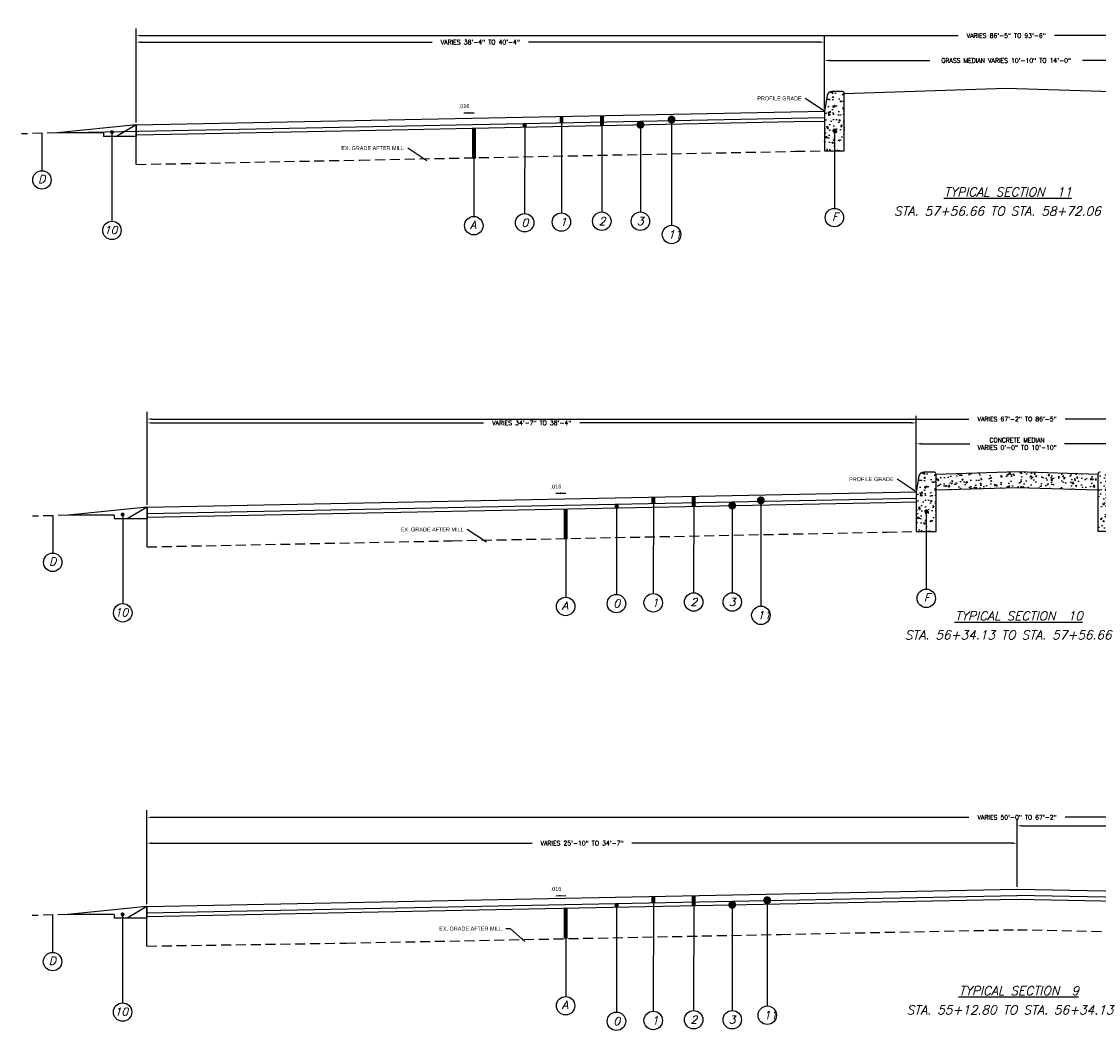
# Model space of a CAD drawing. Header units: feet. Extents: x 0 to 1837476, y 0 to 429622.
# Tile 27 of 33: x 1762648 to 1762675, y 428908 to 428933. Entities that reach past the tile are written whole.
import ezdxf

# ---------------------------------------------------------------- set-up
doc = ezdxf.new("R2010")
doc.units = ezdxf.units.FT
doc.header["$MEASUREMENT"] = 0
doc.linetypes.add('DASHED2', pattern=[0.375, 0.25, -0.125])
doc.layers.add('A-DETL-DIMS', color=1, linetype='Continuous')
doc.styles.add('Annotative', font='txt')
doc.styles.add('SIMPLEX', font='SIMPLEX.shx')
doc.styles.add('Text_30', font='romans.shx', dxfattribs={"oblique": 15, "height": 3})
doc.dimstyles.new('Annotative', dxfattribs={"dimtxt": 0.1128, "dimasz": 0.125, "dimexe": 0.18, "dimexo": 0.0625, "dimgap": 0.09, "dimtad": 0, "dimtih": 1, "dimtoh": 1, "dimdec": 1, "dimzin": 0, "dimdsep": 46, "dimtxsty": 'SIMPLEX', "dimcen": 0.09, "dimclrd": 256, "dimclre": 256, "dimclrt": 256, "dimaunit": 1, "dimadec": 3, "dimazin": 0, "dimtfac": 1, "dimtdec": 1, "dimtofl": 0, "dimtmove": 0, "dimatfit": 3, "dimfxl": 1, "dimtolj": 1, "dimtzin": 0, "dimlwd": -1, "dimlwe": -1, "dimarcsym": 0})

# ---------------------------------------------------------------- blocks, each defined once
blk = doc.blocks.new('*D154')
at = {"layer": 'A-DETL-DIMS', "transparency": 16777216}
for p, q in [((1762670.424, 428921.607), (1762670.424, 428922.94)), ((1762675.52, 428921.607), (1762675.52, 428922.94)), ((1762670.549, 428922.76), (1762671.775, 428922.76)), ((1762675.395, 428922.76), (1762674.168, 428922.76))]:
    blk.add_line(p, q, dxfattribs=at)
for points in [[(1762670.549, 428922.781), (1762670.549, 428922.739), (1762670.424, 428922.76)], [(1762675.395, 428922.781), (1762675.395, 428922.739), (1762675.52, 428922.76)]]:
    blk.add_solid(points, dxfattribs=at)
at = {"layer": 'A-DETL-DIMS', "color": 1, "transparency": 16777216, "insert": (1762672.972, 428922.76), "char_height": 0.1128, "attachment_point": 5, "style": 'SIMPLEX'}
blk.add_mtext('\\A1;CONCRETE MEDIAN \\PVARIES 0\'-0" TO 10\'-10"', dxfattribs=at)
blk = doc.blocks.new('*D158')
at = {"layer": 'A-DETL-DIMS', "transparency": 16777216}
for p, q in [((1762650.976, 428911.123), (1762650.976, 428913.498)), ((1762651.101, 428913.318), (1762671.754, 428913.318)), ((1762694.842, 428913.318), (1762674.19, 428913.318)), ((1762694.967, 428911.123), (1762694.967, 428913.498))]:
    blk.add_line(p, q, dxfattribs=at)
for points in [[(1762651.101, 428913.339), (1762651.101, 428913.297), (1762650.976, 428913.318)], [(1762694.842, 428913.339), (1762694.842, 428913.297), (1762694.967, 428913.318)]]:
    blk.add_solid(points, dxfattribs=at)
at = {"layer": 'A-DETL-DIMS', "transparency": 16777216, "insert": (1762672.972, 428913.318), "char_height": 0.1128, "attachment_point": 5, "style": 'SIMPLEX'}
blk.add_mtext('\\A1;VARIES 50\'-0" TO 67\'-2"', dxfattribs=at)
blk = doc.blocks.new('*D159')
at = {"layer": 'A-DETL-DIMS', "transparency": 16777216}
for p, q in [((1762650.976, 428911.123), (1762650.976, 428912.844)), ((1762672.972, 428911.563), (1762672.972, 428912.844)), ((1762651.101, 428912.664), (1762660.713, 428912.664)), ((1762672.847, 428912.664), (1762663.235, 428912.664))]:
    blk.add_line(p, q, dxfattribs=at)
for points in [[(1762651.101, 428912.685), (1762651.101, 428912.643), (1762650.976, 428912.664)], [(1762672.847, 428912.685), (1762672.847, 428912.643), (1762672.972, 428912.664)]]:
    blk.add_solid(points, dxfattribs=at)
at = {"layer": 'A-DETL-DIMS', "transparency": 16777216, "insert": (1762661.974, 428912.664), "char_height": 0.1128, "attachment_point": 5, "style": 'SIMPLEX'}
blk.add_mtext('\\A1;VARIES 25\'-10" TO 34\'-7"', dxfattribs=at)
blk = doc.blocks.new('*D153')
at = {"layer": 'A-DETL-DIMS', "transparency": 16777216}
for p, q in [((1762672.972, 428911.563), (1762672.972, 428913.284)), ((1762673.097, 428913.104), (1762682.752, 428913.104)), ((1762694.842, 428913.104), (1762685.188, 428913.104)), ((1762694.967, 428911.123), (1762694.967, 428913.284))]:
    blk.add_line(p, q, dxfattribs=at)
for points in [[(1762673.097, 428913.124), (1762673.097, 428913.083), (1762672.972, 428913.104)], [(1762694.842, 428913.124), (1762694.842, 428913.083), (1762694.967, 428913.104)]]:
    blk.add_solid(points, dxfattribs=at)
at = {"layer": 'A-DETL-DIMS', "transparency": 16777216, "insert": (1762683.97, 428913.104), "char_height": 0.1128, "attachment_point": 5, "style": 'SIMPLEX'}
blk.add_mtext('\\A1;VARIES 24\'-2" TO 32\'-7"', dxfattribs=at)
blk = doc.blocks.new('*D138')
at = {"layer": 'A-DETL-DIMS', "transparency": 16777216}
for p, q in [((1762650.981, 428921.218), (1762650.981, 428923.469)), ((1762670.424, 428921.607), (1762670.424, 428923.469)), ((1762651.106, 428923.289), (1762659.485, 428923.289)), ((1762670.299, 428923.289), (1762661.921, 428923.289))]:
    blk.add_line(p, q, dxfattribs=at)
for points in [[(1762651.106, 428923.31), (1762651.106, 428923.268), (1762650.981, 428923.289)], [(1762670.299, 428923.31), (1762670.299, 428923.268), (1762670.424, 428923.289)]]:
    blk.add_solid(points, dxfattribs=at)
at = {"layer": 'A-DETL-DIMS', "transparency": 16777216, "insert": (1762660.703, 428923.289), "char_height": 0.1128, "attachment_point": 5, "style": 'SIMPLEX'}
blk.add_mtext('\\A1;VARIES 34\'-7" TO 38\'-4"', dxfattribs=at)
blk = doc.blocks.new('*D141')
at = {"layer": 'A-DETL-DIMS', "transparency": 16777216}
for p, q in [((1762650.981, 428921.218), (1762650.981, 428923.567)), ((1762651.106, 428923.387), (1762671.756, 428923.387)), ((1762694.842, 428923.387), (1762674.192, 428923.387)), ((1762694.967, 428921.218), (1762694.967, 428923.567))]:
    blk.add_line(p, q, dxfattribs=at)
for points in [[(1762651.106, 428923.408), (1762651.106, 428923.367), (1762650.981, 428923.387)], [(1762694.842, 428923.408), (1762694.842, 428923.367), (1762694.967, 428923.387)]]:
    blk.add_solid(points, dxfattribs=at)
at = {"layer": 'A-DETL-DIMS', "transparency": 16777216, "insert": (1762672.974, 428923.387), "char_height": 0.1128, "attachment_point": 5, "style": 'SIMPLEX'}
blk.add_mtext('\\A1;VARIES 67\'-2" TO 86\'-5"', dxfattribs=at)
blk = doc.blocks.new('*D152')
at = {"layer": 'A-DETL-DIMS', "transparency": 16777216}
for p, q in [((1762668.102, 428931.233), (1762668.102, 428932.632)), ((1762668.227, 428932.452), (1762670.765, 428932.452)), ((1762677.167, 428932.452), (1762674.63, 428932.452)), ((1762677.292, 428931.232), (1762677.292, 428932.632))]:
    blk.add_line(p, q, dxfattribs=at)
for points in [[(1762668.227, 428932.473), (1762668.227, 428932.431), (1762668.102, 428932.452)], [(1762677.167, 428932.473), (1762677.167, 428932.431), (1762677.292, 428932.452)]]:
    blk.add_solid(points, dxfattribs=at)
at = {"layer": 'A-DETL-DIMS', "color": 1, "transparency": 16777216, "insert": (1762672.697, 428932.452), "char_height": 0.1128, "attachment_point": 5, "style": 'SIMPLEX'}
blk.add_mtext('\\A1;GRASS MEDIAN VARIES 10\'-10" TO 14\'-0"', dxfattribs=at)
blk = doc.blocks.new('*D145')
at = {"layer": 'A-DETL-DIMS', "transparency": 16777216}
for p, q in [((1762650.707, 428930.884), (1762650.707, 428933.095)), ((1762650.832, 428932.915), (1762658.187, 428932.915)), ((1762667.977, 428932.915), (1762660.623, 428932.915)), ((1762668.102, 428931.233), (1762668.102, 428933.095))]:
    blk.add_line(p, q, dxfattribs=at)
for points in [[(1762650.832, 428932.936), (1762650.832, 428932.894), (1762650.707, 428932.915)], [(1762667.977, 428932.936), (1762667.977, 428932.894), (1762668.102, 428932.915)]]:
    blk.add_solid(points, dxfattribs=at)
at = {"layer": 'A-DETL-DIMS', "transparency": 16777216, "insert": (1762659.405, 428932.915), "char_height": 0.1128, "attachment_point": 5, "style": 'SIMPLEX'}
blk.add_mtext('\\A1;VARIES 38\'-4" TO 40\'-4"', dxfattribs=at)
blk = doc.blocks.new('*D147')
at = {"layer": 'A-DETL-DIMS', "transparency": 16777216}
for p, q in [((1762650.702, 428930.884), (1762650.702, 428933.259)), ((1762694.694, 428930.884), (1762694.694, 428933.259)), ((1762650.827, 428933.079), (1762671.48, 428933.079)), ((1762694.569, 428933.079), (1762673.916, 428933.079))]:
    blk.add_line(p, q, dxfattribs=at)
for points in [[(1762650.827, 428933.1), (1762650.827, 428933.058), (1762650.702, 428933.079)], [(1762694.569, 428933.1), (1762694.569, 428933.058), (1762694.694, 428933.079)]]:
    blk.add_solid(points, dxfattribs=at)
at = {"layer": 'A-DETL-DIMS', "transparency": 16777216, "insert": (1762672.698, 428933.079), "char_height": 0.1128, "attachment_point": 5, "style": 'SIMPLEX'}
blk.add_mtext('\\A1;VARIES 86\'-5" TO 93\'-6"', dxfattribs=at)

msp = doc.modelspace()

# ---------------------------------------------------------------- hatches: boundary and pattern name
at = {"layer": 'A-DETL-DIMS'}
h = msp.add_hatch(dxfattribs=at)
h.set_pattern_fill('AR-CONC', color=8, scale=0.05, style=0)
h.set_pattern_definition([(130, (1762676.52787, 428930.01228), (-0.35863, -0.031376), [0.0375, -0.4125]), (185, (1762676.52787, 428930.01228), (0.069376, 0.376096), [0.03, -0.33]), (79.5486, (1762676.498, 428930.00966), (-0.289255, 0.34472), [0.03187, -0.350571]), (133.816, (1762676.52787, 428930.11228), (-0.53362, -0.08276), [0.05625, -0.61875]), (83.3644, (1762676.4834, 428930.1054), (-0.46733, 0.48706), [0.047805, -0.525857]), (188.816, (1762676.5279, 428930.1123), (-0.46733, 0.48706), [0.045, -0.495]), (159, (1762676.47787, 428930.08728), (-0.298454, -0.201309), [0.0375, -0.4125]), (214, (1762676.47787, 428930.08728), (-0.121658, 0.362575), [0.03, -0.33]), (108.5486, (1762676.453, 428930.0705), (-0.420111, 0.161265), [0.03187, -0.350571]), (142.5, (1762676.52787, 428930.01228), (-0.00608, 0.166447), [0, -0.326, 0, -0.335, 0, -0.33125]), (172.5, (1762676.52787, 428930.01228), (-0.1315348, 0.197206), [0, -0.191, 0, -0.3185, 0, -0.12625]), (212.5, (1762676.63937, 428930.01228), (-0.2669112, -0.0112774), [0, -0.125, 0, -0.39, 0, -0.5175]), (222.5, (1762676.68937, 428930.01228), (-0.291593, 0.0500525), [0, -0.1625, 0, -0.259, 0, -0.3675])])
h.paths.add_polyline_path([(1762668.602, 428931.62, 0.414214), (1762668.552, 428931.67), (1762668.293, 428931.67, 0.36571), (1762668.169, 428931.566), (1762668.102, 428931.17), (1762668.102, 428930.17), (1762668.602, 428930.17)])
h = msp.add_hatch(dxfattribs=at)
h.set_pattern_fill('AR-CONC', color=8, scale=0.05, style=0)
h.set_pattern_definition([(130, (1762678.8497, 428920.38641), (-0.35863, -0.031376), [0.0375, -0.4125]), (185, (1762678.8497, 428920.3864), (0.069376, 0.376096), [0.03, -0.33]), (79.5486, (1762678.8198, 428920.3838), (-0.289255, 0.34472), [0.03187, -0.350571]), (133.816, (1762678.8497, 428920.4864), (-0.53362, -0.08276), [0.05625, -0.61875]), (83.3644, (1762678.8052, 428920.4795), (-0.46733, 0.48706), [0.047805, -0.525857]), (188.816, (1762678.8497, 428920.4864), (-0.46733, 0.48706), [0.045, -0.495]), (159, (1762678.7997, 428920.46141), (-0.298454, -0.201309), [0.0375, -0.4125]), (214, (1762678.7997, 428920.4614), (-0.121658, 0.362575), [0.03, -0.33]), (108.5486, (1762678.77482, 428920.44464), (-0.420111, 0.161265), [0.03187, -0.350571]), (142.5, (1762678.84969, 428920.38641), (-0.00608, 0.166447), [0, -0.326, 0, -0.335, 0, -0.33125]), (172.5, (1762678.84969, 428920.38641), (-0.1315348, 0.197206), [0, -0.191, 0, -0.3185, 0, -0.12625]), (212.5, (1762678.96119, 428920.38641), (-0.2669112, -0.0112774), [0, -0.125, 0, -0.39, 0, -0.5175]), (222.5, (1762679.0112, 428920.38641), (-0.291593, 0.0500525), [0, -0.1625, 0, -0.259, 0, -0.3675])])
h.paths.add_polyline_path([(1762670.924, 428921.994, 0.414214), (1762670.874, 428922.044), (1762670.614, 428922.044, 0.36571), (1762670.491, 428921.94), (1762670.424, 428921.544), (1762670.424, 428920.544), (1762670.924, 428920.544)])
h = msp.add_hatch(dxfattribs=at)
h.set_pattern_fill('AR-CONC', color=8, scale=0.05, style=0)
h.set_pattern_definition([(50, (1762577.69215, 428914.82698), (0.3586301, -0.0313761), [0.0375, -0.4125]), (355, (1762577.69215, 428914.82698), (-0.0693757, 0.376096), [0.03, -0.33]), (100.45144, (1762577.72204, 428914.82437), (0.2892544, 0.34472), [0.0318701, -0.350571]), (46.1842, (1762577.69215, 428914.927), (0.5336207, -0.0827596), [0.05625, -0.61875]), (96.63564, (1762577.7366, 428914.9201), (0.467331, 0.4870593), [0.0478052, -0.525857]), (351.18416, (1762577.69215, 428914.927), (0.467331, 0.4870593), [0.045, -0.495]), (21, (1762577.74215, 428914.90198), (0.2984535, -0.20130945), [0.0375, -0.4125]), (326, (1762577.74215, 428914.90198), (0.1216577, 0.362575), [0.03, -0.33]), (71.45144, (1762577.76702, 428914.8852), (0.4201112, 0.1612656), [0.0318701, -0.350571]), (37.5, (1762577.69215, 428914.82698), (0.00607993, 0.16644693), [0, -0.326, 0, -0.335, 0, -0.33125]), (7.5, (1762577.69215, 428914.82698), (0.13153477, 0.19720586), [0, -0.191, 0, -0.3185, 0, -0.12625]), (327.5, (1762577.58065, 428914.82698), (0.26691122, -0.01127744), [0, -0.125, 0, -0.39, 0, -0.5175]), (317.5, (1762577.53065, 428914.82698), (0.2915931, 0.0500525), [0, -0.1625, 0, -0.259, 0, -0.3675])])
h.paths.add_polyline_path([(1762670.924, 428921.994), (1762670.924, 428921.593), (1762672.972, 428921.659), (1762675.02, 428921.594), (1762675.02, 428921.995), (1762672.972, 428922.06)])
h = msp.add_hatch(dxfattribs=at)
h.set_pattern_fill('AR-CONC', color=8, scale=0.05, style=0)
h.set_pattern_definition([(130, (1762674.7537, 428920.3872), (-0.35863, -0.031376), [0.0375, -0.4125]), (185, (1762674.7537, 428920.3872), (0.069376, 0.376096), [0.03, -0.33]), (79.549, (1762674.7238, 428920.3846), (-0.289255, 0.34472), [0.03187, -0.35057]), (133.816, (1762674.7537, 428920.4872), (-0.53362, -0.08276), [0.05625, -0.61875]), (83.364, (1762674.70923, 428920.4803), (-0.46733, 0.48706), [0.0478, -0.52586]), (188.816, (1762674.7537, 428920.4872), (-0.46733, 0.48706), [0.045, -0.495]), (159, (1762674.7037, 428920.4622), (-0.298454, -0.20131), [0.0375, -0.4125]), (214, (1762674.7037, 428920.4622), (-0.12166, 0.362575), [0.03, -0.33]), (108.549, (1762674.67883, 428920.44543), (-0.42011, 0.161265), [0.03187, -0.35057]), (142.5, (1762674.7537, 428920.38721), (-0.00608, 0.166447), [0, -0.326, 0, -0.335, 0, -0.33125]), (172.5, (1762674.7537, 428920.38721), (-0.131535, 0.197206), [0, -0.191, 0, -0.3185, 0, -0.12625]), (212.5, (1762674.8652, 428920.38721), (-0.266911, -0.011277), [0, -0.125, 0, -0.39, 0, -0.5175]), (222.5, (1762674.9152, 428920.3872), (-0.291593, 0.050052), [0, -0.1625, 0, -0.259, 0, -0.3675])])
h.paths.add_polyline_path([(1762675.02, 428921.995, -0.414214), (1762675.07, 428922.045), (1762675.329, 428922.045, -0.36571), (1762675.453, 428921.941), (1762675.52, 428921.545), (1762675.52, 428920.545), (1762675.02, 428920.545)])

# ---------------------------------------------------------------- linework, layer by layer
for p, q in [((1762668.169, 428931.566), (1762668.102, 428931.17)), ((1762668.552, 428931.67), (1762668.293, 428931.67)), ((1762668.102, 428931.17), (1762668.102, 428930.17)), ((1762668.102, 428931.17), (1762668.102, 428930.17)), ((1762668.102, 428930.17), (1762668.602, 428930.17)), ((1762670.874, 428922.044), (1762670.614, 428922.044)), ((1762670.491, 428921.94), (1762670.424, 428921.544)), ((1762670.424, 428921.544), (1762670.424, 428920.544)), ((1762670.424, 428921.544), (1762670.424, 428920.544)), ((1762670.424, 428920.544), (1762670.924, 428920.544)), ((1762675.52, 428920.545), (1762675.02, 428920.545))]:
    msp.add_line(p, q, dxfattribs=at)
at = {"layer": 'A-DETL-DIMS', "color": 1}
for p, q in [((1762668.602, 428931.62), (1762672.698, 428931.752)), ((1762672.698, 428931.752), (1762676.794, 428931.621)), ((1762648.655, 428930.622), (1762668.102, 428931.011)), ((1762650.707, 428930.822), (1762668.102, 428931.17)), ((1762670.924, 428921.994), (1762672.972, 428922.06)), ((1762672.972, 428922.06), (1762675.02, 428921.995)), ((1762650.976, 428921.155), (1762670.424, 428921.544)), ((1762670.924, 428921.593), (1762672.972, 428921.659)), ((1762672.972, 428921.659), (1762675.02, 428921.594)), ((1762650.976, 428920.995), (1762670.424, 428921.384)), ((1762650.976, 428911.061), (1762672.972, 428911.501)), ((1762672.972, 428911.501), (1762689.968, 428911.161)), ((1762650.976, 428910.901), (1762672.972, 428911.341)), ((1762691.81, 428910.964), (1762672.969, 428911.341))]:
    msp.add_line(p, q, dxfattribs=at)
at = {"layer": 'A-DETL-DIMS', "linetype": 'DASHED2'}
for p, q in [((1762648.707, 428930.622), (1762647.805, 428930.595)), ((1762648.981, 428920.955), (1762648.079, 428920.928)), ((1762648.976, 428910.861), (1762648.074, 428910.834))]:
    msp.add_line(p, q, dxfattribs=at)
at = {"layer": 'A-DETL-DIMS'}
for points in [[(1762668.602, 428930.17), (1762668.602, 428931.62)], [(1762661.455, 428931.038), (1762661.453, 428928.6)], [(1762662.477, 428931.058), (1762662.475, 428928.621)], [(1762650.707, 428930.822), (1762648.707, 428930.622)], [(1762650.707, 428930.822), (1762650.205, 428930.532)], [(1762650.707, 428929.822), (1762650.707, 428930.822)], [(1762650.707, 428929.824), (1762650.707, 428930.822)], [(1762650.707, 428930.822), (1762650.707, 428930.532)], [(1762660.526, 428930.859), (1762660.524, 428928.582)], [(1762663.451, 428930.827), (1762663.451, 428928.621)], [(1762664.237, 428930.957), (1762664.237, 428928.285)], [(1762648.322, 428930.61), (1762648.321, 428929.665)], [(1762649.877, 428930.622), (1762648.707, 428930.622)], [(1762649.877, 428930.622), (1762649.877, 428930.532)], [(1762650.707, 428930.532), (1762649.877, 428930.532)], [(1762650.091, 428930.64), (1762650.091, 428928.388)], [(1762659.241, 428930.618), (1762659.24, 428928.509)], [(1762668.353, 428930.679), (1762668.354, 428928.713)], [(1762670.924, 428920.544), (1762670.924, 428921.994)], [(1762675.02, 428920.545), (1762675.02, 428921.995)], [(1762662.848, 428921.232), (1762662.846, 428918.955)], [(1762663.777, 428921.411), (1762663.775, 428918.974)], [(1762664.798, 428921.431), (1762664.796, 428918.994)], [(1762666.495, 428921.33), (1762666.495, 428918.658)], [(1762648.595, 428920.944), (1762648.595, 428919.998)], [(1762650.981, 428921.155), (1762648.981, 428920.955)], [(1762650.151, 428920.955), (1762648.981, 428920.955)], [(1762650.151, 428920.955), (1762650.151, 428920.865)], [(1762650.365, 428920.973), (1762650.365, 428918.721)], [(1762650.981, 428921.155), (1762650.479, 428920.865)], [(1762650.981, 428920.155), (1762650.981, 428921.155)], [(1762650.981, 428920.157), (1762650.981, 428921.155)], [(1762650.981, 428921.155), (1762650.981, 428920.865)], [(1762661.563, 428920.992), (1762661.561, 428918.882)], [(1762665.772, 428921.201), (1762665.772, 428918.994)], [(1762670.675, 428921.053), (1762670.676, 428919.087)], [(1762650.981, 428920.865), (1762650.151, 428920.865)], [(1762662.848, 428911.138), (1762662.846, 428908.396)], [(1762663.777, 428911.237), (1762663.775, 428908.415)], [(1762664.799, 428911.223), (1762664.796, 428908.435)], [(1762666.656, 428911.221), (1762666.656, 428908.549)], [(1762650.976, 428911.061), (1762648.976, 428910.861)], [(1762650.146, 428910.861), (1762648.976, 428910.861)], [(1762650.146, 428910.861), (1762650.146, 428910.771)], [(1762650.36, 428910.864), (1762650.36, 428908.627)], [(1762650.976, 428911.061), (1762650.474, 428910.771)], [(1762650.976, 428910.063), (1762650.976, 428911.061)], [(1762650.976, 428911.061), (1762650.976, 428910.771)], [(1762661.563, 428910.897), (1762661.561, 428908.788)], [(1762665.772, 428911.107), (1762665.772, 428908.435)], [(1762648.59, 428910.849), (1762648.59, 428909.904)], [(1762650.976, 428910.771), (1762650.146, 428910.771)]]:
    msp.add_lwpolyline(points, dxfattribs=at)
at = {"layer": 'A-DETL-DIMS', "const_width": 0.1}
for points in [[(1762661.455, 428930.878), (1762661.455, 428931.038)], [(1762662.477, 428930.808), (1762662.476, 428931.058)], [(1762659.241, 428929.971), (1762659.241, 428930.743)], [(1762660.526, 428930.769), (1762660.526, 428930.859)], [(1762664.799, 428921.181), (1762664.798, 428921.431)], [(1762662.848, 428921.142), (1762662.848, 428921.232)], [(1762663.777, 428921.251), (1762663.776, 428921.411)], [(1762661.563, 428920.344), (1762661.562, 428921.117)], [(1762662.848, 428911.048), (1762662.848, 428911.138)], [(1762663.777, 428911.157), (1762663.776, 428911.317)], [(1762664.799, 428911.087), (1762664.798, 428911.337)], [(1762661.562, 428910.25), (1762661.562, 428911.022)]]:
    msp.add_lwpolyline(points, dxfattribs=at)
at = {"layer": 'A-DETL-DIMS'}
for points, const_width in [([(1762664.287, 428930.957, -1), (1762664.187, 428930.957, -1)], 0.1), ([(1762663.501, 428930.827, -1), (1762663.401, 428930.827, -1)], 0.1), ([(1762650.066, 428930.64, 1), (1762650.116, 428930.64, 1)], 0.05), ([(1762668.378, 428930.679, -1), (1762668.328, 428930.679, -1)], 0.05), ([(1762665.822, 428921.201, -1), (1762665.722, 428921.201, -1)], 0.1), ([(1762666.545, 428921.33, -1), (1762666.445, 428921.33, -1)], 0.1), ([(1762650.335, 428920.973, 1), (1762650.385, 428920.973, 1)], 0.05), ([(1762670.7, 428921.053, -1), (1762670.65, 428921.053, -1)], 0.05), ([(1762665.822, 428911.107, -1), (1762665.722, 428911.107, -1)], 0.1), ([(1762666.706, 428911.221, -1), (1762666.606, 428911.221, -1)], 0.1), ([(1762650.335, 428910.864, 1), (1762650.385, 428910.864, 1)], 0.05)]:
    msp.add_lwpolyline(points, format="xyb", close=True, dxfattribs=dict(at, const_width=const_width))
at = {"layer": 'A-DETL-DIMS', "color": 1}
for points in [[(1762650.707, 428930.572), (1762656.349, 428930.685), (1762667.347, 428930.905), (1762668.103, 428930.92)], [(1762650.976, 428920.905), (1762658.671, 428921.059), (1762669.668, 428921.279), (1762670.425, 428921.294)], [(1762650.976, 428910.811), (1762655.98, 428910.911), (1762666.978, 428911.131), (1762672.972, 428911.251), (1762678.966, 428911.131), (1762689.963, 428910.911), (1762691.812, 428910.874)]]:
    msp.add_lwpolyline(points, dxfattribs=at)
at = {"layer": 'A-DETL-DIMS', "color": 8, "linetype": 'DASHED2'}
for points in [[(1762650.707, 428929.822), (1762656.369, 428929.935), (1762667.367, 428930.155), (1762668.102, 428930.17)], [(1762650.976, 428920.155), (1762658.691, 428920.309), (1762669.688, 428920.529), (1762670.424, 428920.544)], [(1762650.976, 428910.063), (1762656.008, 428910.139), (1762667.006, 428910.359), (1762672.98, 428910.478), (1762678.954, 428910.359), (1762689.952, 428910.139), (1762691.812, 428910.122)]]:
    msp.add_lwpolyline(points, dxfattribs=at)
at = {"layer": 'A-DETL-DIMS'}
for centre in [(1762648.32, 428929.432), (1762668.355, 428928.48), (1762659.239, 428928.276), (1762648.594, 428919.765), (1762670.676, 428918.854), (1762661.561, 428918.649), (1762648.589, 428909.671), (1762661.56, 428908.555)]:
    msp.add_circle(centre, 0.233, dxfattribs=at)
at = {"layer": 'A-DETL-DIMS', "color": 2}
for centre in [(1762660.524, 428928.349), (1762661.453, 428928.367), (1762662.474, 428928.388), (1762663.451, 428928.388), (1762650.091, 428928.155), (1762664.237, 428928.052), (1762662.845, 428918.722), (1762663.774, 428918.741), (1762664.796, 428918.761), (1762665.772, 428918.761), (1762650.365, 428918.488), (1762666.495, 428918.425), (1762650.36, 428908.394), (1762663.774, 428908.182), (1762664.796, 428908.202), (1762665.772, 428908.202), (1762666.656, 428908.316), (1762662.845, 428908.163)]:
    msp.add_circle(centre, 0.233, dxfattribs=at)
at = {"layer": 'A-DETL-DIMS'}
for centre, radius, start, end in [((1762668.293, 428931.545), 0.125, 90, 170.352), ((1762668.552, 428931.62), 0.05, 0, 90), ((1762670.614, 428921.919), 0.125, 90, 170.352), ((1762670.874, 428921.994), 0.05, 0, 90), ((1762675.07, 428921.995), 0.05, 90, 180)]:
    msp.add_arc(centre, radius, start, end, dxfattribs=at)

# ---------------------------------------------------------------- texts
at = {"layer": 'A-DETL-DIMS', "style": 'Annotative'}
for p in [(1762658.86, 428931.244), (1762661.182, 428921.629), (1762661.182, 428911.454)]:
    msp.add_text('.016', height=0.1, rotation=1.1458, dxfattribs=at).set_placement(p)
at = {"layer": 'A-DETL-DIMS', "color": 3, "style": 'Text_30', "oblique": 15}
for s, p in [('%%UTYPICAL SECTION  11', (1762671.13, 428929.015)), ('STA. 57+56.66 TO STA. 58+72.06', (1762669.862, 428928.531)), ('%%UTYPICAL SECTION  10', (1762671.404, 428918.299)), ('STA. 56+34.13 TO STA. 57+56.66', (1762670.136, 428917.816)), ('%%UTYPICAL SECTION  9', (1762671.502, 428908.821)), ('STA. 55+12.80 TO STA. 56+34.13', (1762670.18, 428908.337))]:
    msp.add_text(s, height=0.225, dxfattribs=at).set_placement(p)
at = {"layer": 'A-DETL-DIMS', "color": 3, "char_height": 0.1, "attachment_point": 9, "style": 'Annotative'}
for s, insert in [('\\A1;PROFILE GRADE', (1762667.527, 428931.441)), ('\\A1;EX. GRADE AFTER MILL', (1762657.477, 428930.185)), ('\\A1;PROFILE GRADE', (1762669.848, 428921.815)), ('\\A1;EX. GRADE AFTER MILL', (1762658.981, 428920.543)), ('\\A1;EX. GRADE AFTER MILL', (1762659.955, 428910.452))]:
    msp.add_mtext(s, dxfattribs=dict(at, insert=insert))
at = {"layer": 'A-DETL-DIMS', "char_height": 0.2, "width": 13.66884, "style": 'Text_30'}
for s, insert, attachment_point in [('D', (1762648.226, 428929.553), 1), ('F', (1762668.448, 428928.6), 3), ('A', (1762659.145, 428928.396), 1), ('D', (1762648.5, 428919.886), 1), ('A', (1762661.467, 428918.769), 1), ('F', (1762670.77, 428918.974), 3), ('D', (1762648.495, 428909.792), 1), ('A', (1762661.467, 428908.675), 1)]:
    msp.add_mtext(s, dxfattribs=dict(at, insert=insert, attachment_point=attachment_point))
at = {"layer": 'A-DETL-DIMS', "color": 2, "char_height": 0.2, "width": 13.66884, "style": 'Text_30'}
for s, insert, attachment_point in [('0', (1762660.445, 428928.45), 1), ('1', (1762661.413, 428928.468), 1), ('2', (1762662.395, 428928.489), 1), ('3', (1762663.36, 428928.489), 1), ('10', (1762650.229, 428928.265), 3), ('11', (1762664.145, 428928.153), 1), ('0', (1762662.766, 428918.823), 1), ('1', (1762663.734, 428918.842), 1), ('2', (1762664.717, 428918.862), 1), ('3', (1762665.681, 428918.862), 1), ('10', (1762650.503, 428918.599), 3), ('11', (1762666.404, 428918.526), 1), ('10', (1762650.498, 428908.504), 3), ('11', (1762666.565, 428908.417), 1), ('0', (1762662.766, 428908.264), 1), ('1', (1762663.734, 428908.283), 1), ('2', (1762664.717, 428908.303), 1), ('3', (1762665.681, 428908.303), 1)]:
    msp.add_mtext(s, dxfattribs=dict(at, insert=insert, attachment_point=attachment_point))

# ---------------------------------------------------------------- dimensions: what is measured, and where the dimension line sits
at = {"layer": 'A-DETL-DIMS'}
for base, p1, p2, text, picture, middle in [((1762694.694, 428933.079), (1762650.702, 428930.822), (1762694.694, 428930.822), 'VARIES 86\'-5" TO 93\'-6"', '*D147', (1762672.698, 428933.079)), ((1762668.102, 428932.915), (1762650.707, 428930.822), (1762668.102, 428931.171), 'VARIES 38\'-4" TO 40\'-4"', '*D145', (1762659.405, 428932.915)), ((1762694.967, 428923.387), (1762650.981, 428921.155), (1762694.967, 428921.156), 'VARIES 67\'-2" TO 86\'-5"', '*D141', (1762672.974, 428923.387)), ((1762670.424, 428923.289), (1762650.981, 428921.155), (1762670.424, 428921.545), 'VARIES 34\'-7" TO 38\'-4"', '*D138', (1762660.703, 428923.289)), ((1762694.967, 428913.318), (1762650.976, 428911.061), (1762694.967, 428911.061), 'VARIES 50\'-0" TO 67\'-2"', '*D158', (1762672.972, 428913.318)), ((1762694.967, 428913.104), (1762672.972, 428911.501), (1762694.967, 428911.061), 'VARIES 24\'-2" TO 32\'-7"', '*D153', (1762683.97, 428913.104)), ((1762672.972, 428912.664), (1762650.976, 428911.061), (1762672.972, 428911.501), 'VARIES 25\'-10" TO 34\'-7"', '*D159', (1762661.974, 428912.664))]:
    dim = msp.add_linear_dim(base=base, p1=p1, p2=p2, text=text, dimstyle='Annotative', dxfattribs=at)
    dim.commit()
    dim.dimension.update_dxf_attribs({"geometry": picture, "text_midpoint": middle})
for base, p1, p2, text, picture, middle in [((1762677.292, 428932.452), (1762668.102, 428931.171), (1762677.292, 428931.17), 'GRASS MEDIAN VARIES 10\'-10" TO 14\'-0"', '*D152', (1762672.697, 428932.452)), ((1762675.52, 428922.76), (1762670.424, 428921.545), (1762675.52, 428921.545), 'CONCRETE MEDIAN \\PVARIES 0\'-0" TO 10\'-10"', '*D154', (1762672.972, 428922.76))]:
    dim = msp.add_linear_dim(base=base, p1=p1, p2=p2, text=text, dimstyle='Annotative', override={"dimclrt": 1}, dxfattribs=at)
    dim.commit()
    dim.dimension.update_dxf_attribs({"geometry": picture, "text_midpoint": middle})

# ---------------------------------------------------------------- leaders
for points in [[(1762668.103, 428931.17), (1762667.617, 428931.491)], [(1762658.988, 428931.125), (1762659.247, 428931.13)], [(1762658.053, 428929.913), (1762657.567, 428930.235)], [(1762670.425, 428921.544), (1762669.938, 428921.865)], [(1762661.309, 428921.51), (1762661.569, 428921.515)], [(1762659.558, 428920.271), (1762659.071, 428920.593)], [(1762661.309, 428911.335), (1762661.569, 428911.34)]]:
    msp.add_leader(points, dimstyle='Annotative', override={"dimscale": 0, "dimgap": 0.09, "dimtad": 0}, dxfattribs=at)
at = {"layer": 'A-DETL-DIMS', "annotation_type": 0, "has_hookline": 1, "hookline_direction": 1, "text_width": 1.867}
msp.add_leader([(1762660.532, 428910.18), (1762660.17, 428910.502), (1762660.045, 428910.502)], dimstyle='Annotative', override={"dimscale": 0, "dimgap": 0.09, "dimtad": 0}, dxfattribs=at)

doc.saveas('drawing.dxf')
